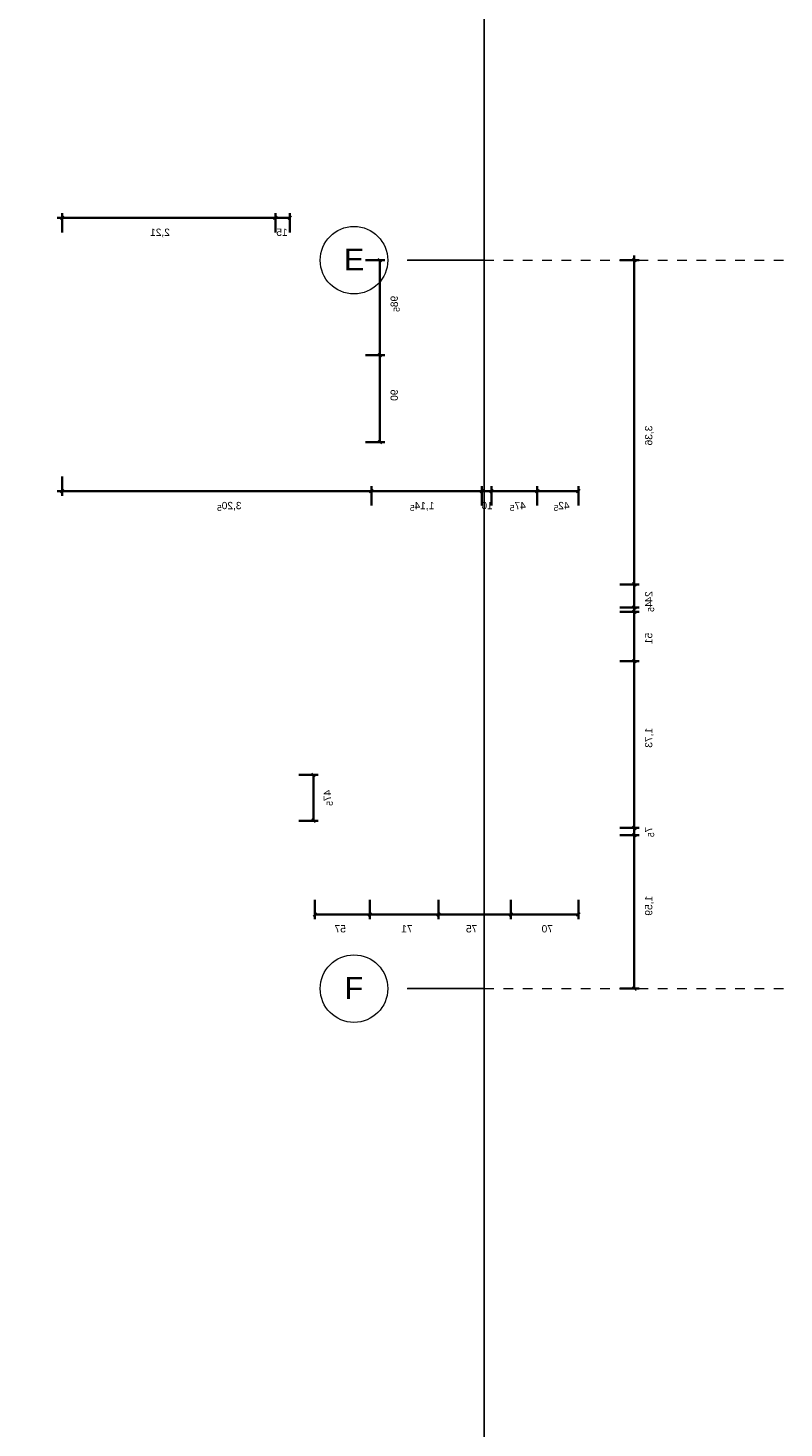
# Model space of a CAD drawing. Header units: metres. Extents: x -13 to 93, y -119 to 25.
# Tile 171 of 175: x -13.35 to -5.52, y -40.85 to -26.34. Entities that reach past the tile are written whole.
import ezdxf

# ---------------------------------------------------------------- set-up
doc = ezdxf.new("R2010")
doc.units = ezdxf.units.M
doc.header["$LTSCALE"] = 0.00508
doc.header["$PDMODE"] = 1
doc.header["$PDSIZE"] = -2
doc.linetypes.add('STYLE_06', pattern=[1.0537, 0.590515, -0.19684, 0.069505, -0.19684])
doc.layers.get('0').update_dxf_attribs({"lineweight": 18})
for name, color, linetype, lineweight in [('3-4-0 Innenwände', 7, 'Continuous', 35), ('Bemaßung', 7, 'Continuous', 18), ('Bemaßung-Achsen', 7, 'Continuous', 18), ('Plan-Achse', 1, 'STYLE_06', 18), ('Plan-Achsen-Text', 1, 'Continuous', 18)]:
    doc.layers.add(name, color=color, linetype=linetype, lineweight=lineweight)
doc.layers.get('0').freeze()
doc.styles.add('Arial', font='ARIAL.TTF')
doc.dimstyles.new('MTZ_200', dxfattribs={"dimtxt": 0.075762, "dimasz": 0.000706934, "dimexe": 0.001, "dimexo": 0.003, "dimgap": 0.0001, "dimtad": 1, "dimdec": 4, "dimzin": 11, "dimtxsty": 'Arial', "dimblk": 'VW_SLASH', "dimcen": 0, "dimdle": 0.001, "dimazin": 0, "dimtfac": 1, "dimtdec": 4, "dimtix": 1, "dimtmove": 0, "dimatfit": 0, "dimldrblk": 'VW_FILLEDARROW', "dimfxl": 0, "dimfrac": 2, "dimtolj": 1, "dimtzin": 11, "dimarcsym": 0})

# ---------------------------------------------------------------- blocks, each defined once
blk = doc.blocks.new('*D324')
at = {"layer": 'Bemaßung', "color": 0, "linetype": 'Continuous', "lineweight": -2}
for p, q in [((2.895, -1.74), (2.695, -1.74)), ((2.745, -1.79), (2.745, -1.74)), ((2.745, -1.74), (2.745, -2.215)), ((2.745, -2.215), (2.745, -2.165)), ((2.895, -2.215), (2.695, -2.215))]:
    blk.add_line(p, q, dxfattribs=at)
at = {"layer": 'Bemaßung', "color": 0, "linetype": 'Continuous', "lineweight": 20}
for p, q in [((2.763, -1.758), (2.727, -1.722)), ((2.727, -2.197), (2.763, -2.233))]:
    blk.add_line(p, q, dxfattribs=at)
at = {"layer": 'Defpoints', "color": 0, "lineweight": 0}
for p in [(2.745, -1.74), (2.938, -1.74), (3.508, -2.215)]:
    blk.add_point(p, dxfattribs=at)
at = {"layer": 'Bemaßung', "color": 0, "rotation": 90, "line_spacing_factor": 0.967741, "style": 'Arial'}
for s, insert, char_height, attachment_point in [('5', (2.607, -1.919), 0.0631, 2), ('47', (2.639, -2.06), 0.0758, 1)]:
    blk.add_mtext(s, dxfattribs=dict(at, insert=insert, char_height=char_height, attachment_point=attachment_point))
blk = doc.blocks.new('VW_FILLEDARROW')
at = {"color": 0, "lineweight": -2}
blk.add_solid([(0, 0), (0, 0), (0, 0)], dxfattribs=at)
blk = doc.blocks.new('VW_SLASH')
at = {"color": 0, "linetype": 'ByBlock', "lineweight": -2}
blk.add_line((0, 0), (-1, 0), dxfattribs=at)
at = {"color": 0, "linetype": 'ByBlock', "lineweight": 20}
blk.add_line((0, 0), (0, 0), dxfattribs=at)
blk = doc.blocks.new('*D342')
at = {"layer": 'Bemaßung', "color": 0, "linetype": 'Continuous', "lineweight": -2}
for p, q in [((1.45, -0.919), (1.45, -0.719)), ((2.16, -0.919), (2.16, -0.719)), ((1.45, -0.769), (1.4, -0.769)), ((2.16, -0.769), (1.45, -0.769)), ((2.21, -0.769), (2.16, -0.769))]:
    blk.add_line(p, q, dxfattribs=at)
at = {"layer": 'Bemaßung', "color": 0, "linetype": 'Continuous', "lineweight": 20}
for p, q in [((1.468, -0.751), (1.432, -0.786)), ((2.142, -0.786), (2.178, -0.751))]:
    blk.add_line(p, q, dxfattribs=at)
at = {"layer": 'Defpoints', "color": 0, "lineweight": 0}
for p in [(2.16, -0.769), (1.45, -1.59), (2.16, -1.665)]:
    blk.add_point(p, dxfattribs=at)
at = {"layer": 'Bemaßung', "color": 0, "insert": (1.717, -0.658), "char_height": 0.0758, "attachment_point": 1, "line_spacing_factor": 0.967741, "style": 'Arial'}
blk.add_mtext('71', dxfattribs=at)
blk = doc.blocks.new('*D343')
at = {"layer": 'Bemaßung', "color": 0, "linetype": 'Continuous', "lineweight": -2}
for p, q in [((2.16, -0.919), (2.16, -0.719)), ((2.73, -0.919), (2.73, -0.719)), ((2.21, -0.769), (2.16, -0.769)), ((2.16, -0.769), (2.73, -0.769)), ((2.73, -0.769), (2.68, -0.769))]:
    blk.add_line(p, q, dxfattribs=at)
at = {"layer": 'Bemaßung', "color": 0, "linetype": 'Continuous', "lineweight": 20}
for p, q in [((2.178, -0.751), (2.142, -0.786)), ((2.712, -0.786), (2.748, -0.751))]:
    blk.add_line(p, q, dxfattribs=at)
at = {"layer": 'Defpoints', "color": 0, "lineweight": 0}
for p in [(2.16, -0.769), (2.73, -1.515), (2.16, -1.665)]:
    blk.add_point(p, dxfattribs=at)
at = {"layer": 'Bemaßung', "color": 0, "insert": (2.409, -0.658), "char_height": 0.0758, "attachment_point": 1, "line_spacing_factor": 0.967741, "style": 'Arial'}
blk.add_mtext('57', dxfattribs=at)
blk = doc.blocks.new('*D344')
at = {"layer": 'Bemaßung', "color": 0, "linetype": 'Continuous', "lineweight": -2}
for p, q in [((0.7, -0.919), (0.7, -0.719)), ((1.45, -0.919), (1.45, -0.719)), ((0.75, -0.769), (0.7, -0.769)), ((0.7, -0.769), (1.45, -0.769)), ((1.45, -0.769), (1.4, -0.769))]:
    blk.add_line(p, q, dxfattribs=at)
at = {"layer": 'Bemaßung', "color": 0, "linetype": 'Continuous', "lineweight": 20}
for p, q in [((0.718, -0.751), (0.682, -0.786)), ((1.432, -0.786), (1.468, -0.751))]:
    blk.add_line(p, q, dxfattribs=at)
at = {"layer": 'Defpoints', "color": 0, "lineweight": 0}
for p in [(0.7, -0.769), (0.7, -1.515), (1.45, -1.59)]:
    blk.add_point(p, dxfattribs=at)
at = {"layer": 'Bemaßung', "color": 0, "insert": (1.047, -0.658), "char_height": 0.0758, "attachment_point": 1, "line_spacing_factor": 0.967741, "style": 'Arial'}
blk.add_mtext('75', dxfattribs=at)
blk = doc.blocks.new('*D345')
at = {"layer": 'Bemaßung', "color": 0, "linetype": 'Continuous', "lineweight": -2}
for p, q in [((0.425, -5.007), (0.425, -5.207)), ((0.9, -5.007), (0.9, -5.207)), ((0.475, -5.157), (0.425, -5.157)), ((0.425, -5.157), (0.9, -5.157)), ((0.9, -5.157), (0.544, -5.157)), ((0.9, -5.157), (0.85, -5.157))]:
    blk.add_line(p, q, dxfattribs=at)
at = {"layer": 'Bemaßung', "color": 0, "linetype": 'Continuous', "lineweight": 20}
for p, q in [((0.443, -5.139), (0.407, -5.174)), ((0.882, -5.174), (0.918, -5.139))]:
    blk.add_line(p, q, dxfattribs=at)
at = {"layer": 'Defpoints', "color": 0, "lineweight": 0}
for p in [(0.9, -4.325), (0.425, -4.425), (0.425, -5.157)]:
    blk.add_point(p, dxfattribs=at)
at = {"layer": 'Bemaßung', "color": 0, "line_spacing_factor": 0.967741, "style": 'Arial'}
for s, insert, char_height, attachment_point in [('47', (0.544, -5.045), 0.0758, 1), ('5', (0.686, -5.014), 0.0631, 2)]:
    blk.add_mtext(s, dxfattribs=dict(at, insert=insert, char_height=char_height, attachment_point=attachment_point))
blk = doc.blocks.new('*D346')
at = {"layer": 'Bemaßung', "color": 0, "linetype": 'Continuous', "lineweight": -2}
for p, q in [((0.9, -5.007), (0.9, -5.207)), ((1, -5.007), (1, -5.207)), ((0.9, -5.157), (0.8, -5.157)), ((0.9, -5.157), (1, -5.157)), ((1, -5.157), (1.1, -5.157))]:
    blk.add_line(p, q, dxfattribs=at)
at = {"layer": 'Bemaßung', "color": 0, "linetype": 'Continuous', "lineweight": 20}
for p, q in [((0.882, -5.174), (0.918, -5.139)), ((1.018, -5.139), (0.982, -5.174))]:
    blk.add_line(p, q, dxfattribs=at)
at = {"layer": 'Defpoints', "color": 0, "lineweight": 0}
for p in [(0.9, -4.325), (1, -4.43), (1, -5.157)]:
    blk.add_point(p, dxfattribs=at)
at = {"layer": 'Bemaßung', "color": 0, "insert": (0.887, -5.045), "char_height": 0.0758, "attachment_point": 1, "line_spacing_factor": 0.967741, "style": 'Arial'}
blk.add_mtext('10', dxfattribs=at)
blk = doc.blocks.new('*D347')
at = {"layer": 'Bemaßung', "color": 0, "linetype": 'Continuous', "lineweight": -2}
for p, q in [((1, -5.007), (1, -5.207)), ((2.145, -5.007), (2.145, -5.207)), ((1.05, -5.157), (1, -5.157)), ((1, -5.157), (2.145, -5.157)), ((2.145, -5.157), (2.095, -5.157))]:
    blk.add_line(p, q, dxfattribs=at)
at = {"layer": 'Bemaßung', "color": 0, "linetype": 'Continuous', "lineweight": 20}
for p, q in [((1.018, -5.139), (0.982, -5.174)), ((2.127, -5.174), (2.163, -5.139))]:
    blk.add_line(p, q, dxfattribs=at)
at = {"layer": 'Defpoints', "color": 0, "lineweight": 0}
for p in [(1, -4.43), (2.145, -4.494), (1, -5.157)]:
    blk.add_point(p, dxfattribs=at)
at = {"layer": 'Bemaßung', "color": 0, "line_spacing_factor": 0.967741, "style": 'Arial'}
for s, insert, char_height, attachment_point in [('1,14', (1.492, -5.045), 0.0758, 1), ('5', (1.722, -5.014), 0.0631, 2)]:
    blk.add_mtext(s, dxfattribs=dict(at, insert=insert, char_height=char_height, attachment_point=attachment_point))
blk = doc.blocks.new('*D348')
at = {"layer": 'Bemaßung', "color": 0, "linetype": 'Continuous', "lineweight": -2}
for p, q in [((-0.58, -3.95), (-0.58, -3.9)), ((-0.43, -3.95), (-0.63, -3.95)), ((-0.58, -4.19), (-0.58, -3.95)), ((-0.43, -4.19), (-0.63, -4.19)), ((-0.58, -4.24), (-0.58, -4.19))]:
    blk.add_line(p, q, dxfattribs=at)
at = {"layer": 'Bemaßung', "color": 0, "linetype": 'Continuous', "lineweight": 20}
for p, q in [((-0.562, -3.968), (-0.598, -3.932)), ((-0.598, -4.172), (-0.562, -4.208))]:
    blk.add_line(p, q, dxfattribs=at)
at = {"layer": 'Defpoints', "color": 0, "lineweight": 0}
for p in [(3.29, -3.95), (-0.58, -4.19), (3.29, -4.19)]:
    blk.add_point(p, dxfattribs=at)
at = {"layer": 'Bemaßung', "color": 0, "insert": (-0.691, -4.119), "char_height": 0.0758, "attachment_point": 1, "rotation": 90, "line_spacing_factor": 0.967741, "style": 'Arial'}
blk.add_mtext('24', dxfattribs=at)
blk = doc.blocks.new('*D349')
at = {"layer": 'Bemaßung', "color": 0, "linetype": 'Continuous', "lineweight": -2}
for p, q in [((-0.43, -3.905), (-0.63, -3.905)), ((-0.58, -3.95), (-0.58, -3.85)), ((-0.58, -3.95), (-0.58, -3.905)), ((-0.58, -3.905), (-0.58, -4.005)), ((-0.43, -3.95), (-0.63, -3.95))]:
    blk.add_line(p, q, dxfattribs=at)
at = {"layer": 'Bemaßung', "color": 0, "linetype": 'Continuous', "lineweight": 20}
for p, q in [((-0.562, -3.923), (-0.598, -3.887)), ((-0.598, -3.932), (-0.562, -3.968))]:
    blk.add_line(p, q, dxfattribs=at)
at = {"layer": 'Defpoints', "color": 0, "lineweight": 0}
for p in [(-0.58, -3.905), (0.9, -3.905), (3.29, -3.95)]:
    blk.add_point(p, dxfattribs=at)
at = {"layer": 'Bemaßung', "color": 0, "rotation": 90, "line_spacing_factor": 0.967741, "style": 'Arial'}
for s, insert, char_height, attachment_point in [('5', (-0.723, -3.929), 0.0631, 2), ('4', (-0.691, -4.012), 0.0758, 1)]:
    blk.add_mtext(s, dxfattribs=dict(at, insert=insert, char_height=char_height, attachment_point=attachment_point))
blk = doc.blocks.new('*D350')
at = {"layer": 'Bemaßung', "color": 0, "linetype": 'Continuous', "lineweight": -2}
for p, q in [((-0.43, -3.395), (-0.63, -3.395)), ((-0.58, -3.395), (-0.58, -3.345)), ((-0.58, -3.905), (-0.58, -3.395)), ((-0.43, -3.905), (-0.63, -3.905)), ((-0.58, -3.955), (-0.58, -3.905))]:
    blk.add_line(p, q, dxfattribs=at)
at = {"layer": 'Bemaßung', "color": 0, "linetype": 'Continuous', "lineweight": 20}
for p, q in [((-0.562, -3.413), (-0.598, -3.377)), ((-0.598, -3.887), (-0.562, -3.923))]:
    blk.add_line(p, q, dxfattribs=at)
at = {"layer": 'Defpoints', "color": 0, "lineweight": 0}
for p in [(0.9, -3.395), (-0.58, -3.905), (0.9, -3.905)]:
    blk.add_point(p, dxfattribs=at)
at = {"layer": 'Bemaßung', "color": 0, "insert": (-0.691, -3.688), "char_height": 0.0758, "attachment_point": 1, "rotation": 90, "line_spacing_factor": 0.967741, "style": 'Arial'}
blk.add_mtext('51', dxfattribs=at)
blk = doc.blocks.new('*D351')
at = {"layer": 'Bemaßung', "color": 0, "linetype": 'Continuous', "lineweight": -2}
for p, q in [((-0.43, -1.665), (-0.63, -1.665)), ((-0.58, -1.715), (-0.58, -1.665)), ((-0.58, -1.665), (-0.58, -3.395)), ((-0.43, -3.395), (-0.63, -3.395)), ((-0.58, -3.395), (-0.58, -3.345))]:
    blk.add_line(p, q, dxfattribs=at)
at = {"layer": 'Bemaßung', "color": 0, "linetype": 'Continuous', "lineweight": 20}
for p, q in [((-0.562, -1.683), (-0.598, -1.647)), ((-0.598, -3.377), (-0.562, -3.413))]:
    blk.add_line(p, q, dxfattribs=at)
at = {"layer": 'Defpoints', "color": 0, "lineweight": 0}
for p in [(-0.58, -1.665), (3.23, -1.665), (0.9, -3.395)]:
    blk.add_point(p, dxfattribs=at)
at = {"layer": 'Bemaßung', "color": 0, "insert": (-0.691, -2.703), "char_height": 0.0758, "attachment_point": 1, "rotation": 90, "line_spacing_factor": 0.967741, "style": 'Arial'}
blk.add_mtext('1,73', dxfattribs=at)
blk = doc.blocks.new('*D352')
at = {"layer": 'Bemaßung', "color": 0, "linetype": 'Continuous', "lineweight": 20}
for p, q in [((2.075, -5.683), (2.04, -5.647)), ((2.04, -6.547), (2.075, -6.583))]:
    blk.add_line(p, q, dxfattribs=at)
at = {"layer": 'Bemaßung', "color": 0, "linetype": 'Continuous', "lineweight": -2}
for p, q in [((2.207, -5.665), (2.007, -5.665)), ((2.057, -5.715), (2.057, -5.665)), ((2.057, -5.665), (2.057, -6.565)), ((2.057, -6.565), (2.057, -6.515)), ((2.207, -6.565), (2.007, -6.565))]:
    blk.add_line(p, q, dxfattribs=at)
at = {"layer": 'Defpoints', "color": 0, "lineweight": 0}
for p in [(2.057, -5.665), (2.976, -5.665), (2.926, -6.565)]:
    blk.add_point(p, dxfattribs=at)
at = {"layer": 'Bemaßung', "color": 0, "insert": (1.946, -6.21), "char_height": 0.0758, "attachment_point": 1, "rotation": 90, "line_spacing_factor": 0.967741, "style": 'Arial'}
blk.add_mtext('90', dxfattribs=at)
blk = doc.blocks.new('*D353')
at = {"layer": 'Bemaßung', "color": 0, "linetype": 'Continuous', "lineweight": -2}
for p, q in [((-0.43, -4.19), (-0.63, -4.19)), ((-0.58, -4.19), (-0.58, -4.14)), ((-0.58, -7.55), (-0.58, -4.19)), ((-0.43, -7.55), (-0.63, -7.55)), ((-0.58, -7.6), (-0.58, -7.55))]:
    blk.add_line(p, q, dxfattribs=at)
at = {"layer": 'Bemaßung', "color": 0, "linetype": 'Continuous', "lineweight": 20}
for p, q in [((-0.562, -4.208), (-0.598, -4.172)), ((-0.598, -7.532), (-0.562, -7.568))]:
    blk.add_line(p, q, dxfattribs=at)
at = {"layer": 'Defpoints', "color": 0, "lineweight": 0}
for p in [(3.64, -4.19), (-0.58, -7.55), (2.207, -7.55)]:
    blk.add_point(p, dxfattribs=at)
at = {"layer": 'Bemaßung', "color": 0, "insert": (-0.691, -5.836), "char_height": 0.0758, "attachment_point": 1, "rotation": 90, "line_spacing_factor": 0.967741, "style": 'Arial'}
blk.add_mtext('3,36', dxfattribs=at)
blk = doc.blocks.new('*D354')
at = {"layer": 'Bemaßung', "color": 0, "linetype": 'Continuous', "lineweight": -2}
for p, q in [((-0.43, -1.59), (-0.63, -1.59)), ((-0.58, -1.59), (-0.58, -1.49)), ((-0.58, -1.59), (-0.58, -1.665)), ((-0.43, -1.665), (-0.63, -1.665)), ((-0.58, -1.665), (-0.58, -1.765))]:
    blk.add_line(p, q, dxfattribs=at)
at = {"layer": 'Bemaßung', "color": 0, "linetype": 'Continuous', "lineweight": 20}
for p, q in [((-0.598, -1.572), (-0.562, -1.608)), ((-0.562, -1.683), (-0.598, -1.647))]:
    blk.add_line(p, q, dxfattribs=at)
at = {"layer": 'Defpoints', "color": 0, "lineweight": 0}
for p in [(3.23, -1.59), (-0.58, -1.665), (3.23, -1.665)]:
    blk.add_point(p, dxfattribs=at)
at = {"layer": 'Bemaßung', "color": 0, "rotation": 90, "line_spacing_factor": 0.967741, "style": 'Arial'}
for s, insert, char_height, attachment_point in [('5', (-0.723, -1.595), 0.0631, 2), ('7', (-0.691, -1.678), 0.0758, 1)]:
    blk.add_mtext(s, dxfattribs=dict(at, insert=insert, char_height=char_height, attachment_point=attachment_point))
blk = doc.blocks.new('*D355')
at = {"layer": 'Bemaßung', "color": 0, "linetype": 'Continuous', "lineweight": 20}
for p, q in [((3.008, -7.971), (2.972, -8.006)), ((3.122, -8.006), (3.158, -7.971))]:
    blk.add_line(p, q, dxfattribs=at)
at = {"layer": 'Bemaßung', "color": 0, "linetype": 'Continuous', "lineweight": -2}
for p, q in [((2.99, -7.839), (2.99, -8.039)), ((3.14, -7.839), (3.14, -8.039)), ((3.04, -7.989), (2.99, -7.989)), ((2.99, -7.989), (3.14, -7.989)), ((3.14, -7.989), (3.09, -7.989))]:
    blk.add_line(p, q, dxfattribs=at)
at = {"layer": 'Defpoints', "color": 0, "lineweight": 0}
for p in [(2.99, -5.665), (3.14, -5.665), (2.99, -7.989)]:
    blk.add_point(p, dxfattribs=at)
at = {"layer": 'Bemaßung', "color": 0, "insert": (3.012, -7.878), "char_height": 0.0758, "attachment_point": 1, "line_spacing_factor": 0.967741, "style": 'Arial'}
blk.add_mtext('15', dxfattribs=at)
blk = doc.blocks.new('*D356')
at = {"layer": 'Bemaßung', "color": 0, "linetype": 'Continuous', "lineweight": 20}
for p, q in [((-0.562, -0.018), (-0.598, 0.018)), ((-0.598, -1.572), (-0.562, -1.608))]:
    blk.add_line(p, q, dxfattribs=at)
at = {"layer": 'Bemaßung', "color": 0, "linetype": 'Continuous', "lineweight": -2}
for p, q in [((-0.43, 0), (-0.63, 0)), ((-0.58, -0.05), (-0.58, 0)), ((-0.58, 0), (-0.58, -1.59)), ((-0.43, -1.59), (-0.63, -1.59)), ((-0.58, -1.59), (-0.58, -1.54))]:
    blk.add_line(p, q, dxfattribs=at)
at = {"layer": 'Defpoints', "color": 0, "lineweight": 0}
for p in [(-0.58, 0), (5.92, 0), (3.3, -1.59)]:
    blk.add_point(p, dxfattribs=at)
at = {"layer": 'Bemaßung', "color": 0, "insert": (-0.691, -0.962), "char_height": 0.0758, "attachment_point": 1, "rotation": 90, "line_spacing_factor": 0.967741, "style": 'Arial'}
blk.add_mtext('1,59', dxfattribs=at)
blk = doc.blocks.new('*D357')
at = {"layer": 'Bemaßung', "color": 0, "linetype": 'Continuous', "lineweight": -2}
for p, q in [((0, -0.919), (0, -0.719)), ((0.7, -0.919), (0.7, -0.719)), ((0, -0.769), (0.05, -0.769)), ((0.7, -0.769), (0, -0.769)), ((0.65, -0.769), (0.7, -0.769))]:
    blk.add_line(p, q, dxfattribs=at)
at = {"layer": 'Bemaßung', "color": 0, "linetype": 'Continuous', "lineweight": 20}
for p, q in [((0.018, -0.751), (-0.018, -0.786)), ((0.682, -0.786), (0.718, -0.751))]:
    blk.add_line(p, q, dxfattribs=at)
at = {"layer": 'Defpoints', "color": 0, "lineweight": 0}
for p in [(0.7, -0.769), (0.7, -1.375), (0, -2.075)]:
    blk.add_point(p, dxfattribs=at)
at = {"layer": 'Bemaßung', "color": 0, "insert": (0.263, -0.658), "char_height": 0.0758, "attachment_point": 1, "line_spacing_factor": 0.967741, "style": 'Arial'}
blk.add_mtext('70', dxfattribs=at)
blk = doc.blocks.new('*D358')
at = {"layer": 'Bemaßung', "color": 0, "linetype": 'Continuous', "lineweight": -2}
for p, q in [((0, -5.007), (0, -5.207)), ((0.425, -5.007), (0.425, -5.207)), ((0, -5.157), (0.05, -5.157)), ((0, -5.157), (0.256, -5.157)), ((0.425, -5.157), (0, -5.157)), ((0.375, -5.157), (0.425, -5.157))]:
    blk.add_line(p, q, dxfattribs=at)
at = {"layer": 'Bemaßung', "color": 0, "linetype": 'Continuous', "lineweight": 20}
for p, q in [((0.018, -5.139), (-0.018, -5.174)), ((0.407, -5.174), (0.443, -5.139))]:
    blk.add_line(p, q, dxfattribs=at)
at = {"layer": 'Defpoints', "color": 0, "lineweight": 0}
for p in [(0.425, -4.275), (0, -4.415), (0.425, -5.157)]:
    blk.add_point(p, dxfattribs=at)
at = {"layer": 'Bemaßung', "color": 0, "line_spacing_factor": 0.967741, "style": 'Arial'}
for s, insert, char_height, attachment_point in [('42', (0.09, -5.045), 0.0758, 1), ('5', (0.232, -5.014), 0.0631, 2)]:
    blk.add_mtext(s, dxfattribs=dict(at, insert=insert, char_height=char_height, attachment_point=attachment_point))
blk = doc.blocks.new('*D359')
at = {"layer": 'Bemaßung', "color": 0, "linetype": 'Continuous', "lineweight": 20}
for p, q in [((3.158, -7.971), (3.122, -8.006)), ((5.332, -8.006), (5.368, -7.971))]:
    blk.add_line(p, q, dxfattribs=at)
at = {"layer": 'Bemaßung', "color": 0, "linetype": 'Continuous', "lineweight": -2}
for p, q in [((3.14, -7.839), (3.14, -8.039)), ((5.35, -7.839), (5.35, -8.039)), ((3.09, -7.989), (3.14, -7.989)), ((3.14, -7.989), (5.35, -7.989)), ((5.35, -7.989), (5.4, -7.989))]:
    blk.add_line(p, q, dxfattribs=at)
at = {"layer": 'Defpoints', "color": 0, "lineweight": 0}
for p in [(5.35, -4.87), (3.14, -5.665), (3.14, -7.989)]:
    blk.add_point(p, dxfattribs=at)
at = {"layer": 'Bemaßung', "color": 0, "insert": (4.232, -7.878), "char_height": 0.0758, "attachment_point": 1, "line_spacing_factor": 0.967741, "style": 'Arial'}
blk.add_mtext('2,21', dxfattribs=at)
blk = doc.blocks.new('*D360')
at = {"layer": 'Bemaßung', "color": 0, "linetype": 'Continuous', "lineweight": -2}
for p, q in [((2.207, -6.565), (2.007, -6.565)), ((2.057, -6.615), (2.057, -6.565)), ((2.057, -6.565), (2.057, -7.55)), ((2.057, -7.55), (2.057, -7.5)), ((2.207, -7.55), (2.007, -7.55))]:
    blk.add_line(p, q, dxfattribs=at)
at = {"layer": 'Bemaßung', "color": 0, "linetype": 'Continuous', "lineweight": 20}
for p, q in [((2.075, -6.583), (2.04, -6.547)), ((2.04, -7.532), (2.075, -7.568))]:
    blk.add_line(p, q, dxfattribs=at)
at = {"layer": 'Defpoints', "color": 0, "lineweight": 0}
for p in [(2.057, -6.565), (3.29, -6.565), (3.11, -7.55)]:
    blk.add_point(p, dxfattribs=at)
at = {"layer": 'Bemaßung', "color": 0, "rotation": 90, "line_spacing_factor": 0.967741, "style": 'Arial'}
for s, insert, char_height, attachment_point in [('5', (1.914, -7.039), 0.0631, 2), ('98', (1.946, -7.181), 0.0758, 1)]:
    blk.add_mtext(s, dxfattribs=dict(at, insert=insert, char_height=char_height, attachment_point=attachment_point))
blk = doc.blocks.new('*D361')
at = {"layer": 'Bemaßung', "color": 0, "linetype": 'Continuous', "lineweight": -2}
for p, q in [((2.145, -5.007), (2.145, -5.207)), ((2.145, -5.157), (2.095, -5.157)), ((5.35, -5.157), (2.145, -5.157)), ((5.35, -5.307), (5.35, -5.107)), ((5.4, -5.157), (5.35, -5.157))]:
    blk.add_line(p, q, dxfattribs=at)
at = {"layer": 'Bemaßung', "color": 0, "linetype": 'Continuous', "lineweight": 20}
for p, q in [((2.163, -5.139), (2.127, -5.174)), ((5.332, -5.174), (5.368, -5.139))]:
    blk.add_line(p, q, dxfattribs=at)
at = {"layer": 'Defpoints', "color": 0, "lineweight": 0}
for p in [(2.145, -4.494), (5.35, -5.157), (5.35, -7.989)]:
    blk.add_point(p, dxfattribs=at)
at = {"layer": 'Bemaßung', "color": 0, "line_spacing_factor": 0.967741, "style": 'Arial'}
for s, insert, char_height, attachment_point in [('3,20', (3.49, -5.045), 0.0758, 1), ('5', (3.72, -5.014), 0.0631, 2)]:
    blk.add_mtext(s, dxfattribs=dict(at, insert=insert, char_height=char_height, attachment_point=attachment_point))
blk = doc.blocks.new('*D1325')
at = {"layer": 'Bemaßung-Achsen', "color": 0, "lineweight": -2}
for p, q in [((-9.422, -36.3), (-8.624, -36.3)), ((-8.625, -36.301), (-8.625, -46.699)), ((-9.422, -46.7), (-8.624, -46.7))]:
    blk.add_line(p, q, dxfattribs=at)
at = {"layer": 'Defpoints', "color": 0, "lineweight": 0}
for p in [(-9.425, -36.3), (-9.425, -46.7), (-8.625, -46.7)]:
    blk.add_point(p, dxfattribs=at)
at = {"layer": 'Bemaßung-Achsen', "color": 0, "lineweight": -2, "xscale": 0.00070693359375, "yscale": 0.00070693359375, "zscale": 0.00070693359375}
for p, rotation in [((-8.625, -36.3), 90), ((-8.625, -46.7), 270)]:
    blk.add_blockref('VW_SLASH', p, dxfattribs=dict(at, rotation=rotation))
at = {"layer": 'Bemaßung-Achsen', "color": 0, "insert": (-8.631, -41.5), "char_height": 0.00303, "attachment_point": 5, "rotation": 90, "style": 'Arial'}
blk.add_mtext('\\A1;520m', dxfattribs=at)
blk = doc.blocks.new('*D1326')
at = {"layer": 'Bemaßung-Achsen', "color": 0, "lineweight": -2}
for p, q in [((-9.422, -28.75), (-8.624, -28.75)), ((-8.625, -28.751), (-8.625, -36.299)), ((-9.422, -36.3), (-8.624, -36.3))]:
    blk.add_line(p, q, dxfattribs=at)
at = {"layer": 'Defpoints', "color": 0, "lineweight": 0}
for p in [(-9.425, -28.75), (-9.425, -36.3), (-8.625, -36.3)]:
    blk.add_point(p, dxfattribs=at)
at = {"layer": 'Bemaßung-Achsen', "color": 0, "lineweight": -2, "xscale": 0.00070693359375, "yscale": 0.00070693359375, "zscale": 0.00070693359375}
for p, rotation in [((-8.625, -28.75), 90), ((-8.625, -36.3), 270)]:
    blk.add_blockref('VW_SLASH', p, dxfattribs=dict(at, rotation=rotation))
at = {"layer": 'Bemaßung-Achsen', "color": 0, "insert": (-8.632, -32.525), "char_height": 0.00303, "attachment_point": 5, "rotation": 90, "style": 'Arial'}
blk.add_mtext('\\A1;377,5m', dxfattribs=at)
blk = doc.blocks.new('*D1327')
at = {"layer": 'Bemaßung-Achsen', "color": 0, "lineweight": -2}
for p, q in [((-9.422, -25.5), (-8.624, -25.5)), ((-8.625, -25.501), (-8.625, -28.749)), ((-9.422, -28.75), (-8.624, -28.75))]:
    blk.add_line(p, q, dxfattribs=at)
at = {"layer": 'Defpoints', "color": 0, "lineweight": 0}
for p in [(-9.425, -25.5), (-9.425, -28.75), (-8.625, -28.75)]:
    blk.add_point(p, dxfattribs=at)
at = {"layer": 'Bemaßung-Achsen', "color": 0, "lineweight": -2, "xscale": 0.00070693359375, "yscale": 0.00070693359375, "zscale": 0.00070693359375}
for p, rotation in [((-8.625, -25.5), 90), ((-8.625, -28.75), 270)]:
    blk.add_blockref('VW_SLASH', p, dxfattribs=dict(at, rotation=rotation))
at = {"layer": 'Bemaßung-Achsen', "color": 0, "insert": (-8.632, -27.125), "char_height": 0.00303, "attachment_point": 5, "rotation": 90, "style": 'Arial'}
blk.add_mtext('\\A1;162,5m', dxfattribs=at)
blk = doc.blocks.new('kern_h-gross+d-normal (2D)')
at = {"layer": 'Bemaßung', "color": 7, "linetype": 'Continuous', "lineweight": 18}
for base, p1, p2, override, picture, middle in [((-0.5801464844, 0), (3.3, -1.59), (5.92, 0), {"dimtxt": 0.001515, "dimgap": 0.01, "dimdec": 8, "dimlfac": 50, "dimpost": '<>m', "dimtxsty": 'Arial', "dimtmove": 2}, '*D356', (-0.5901464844, 0.8597847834)), ((-0.58014648, -1.665), (0.9, -3.395), (3.23, -1.665), {"dimtxt": 0.001515, "dimgap": 0.01, "dimdec": 3, "dimlfac": 50, "dimpost": '<>m', "dimtxsty": 'Arial', "dimtmove": 2}, '*D351', (-0.59014648, -0.7295109)), ((-0.58014648, -1.665), (3.23, -1.59), (3.23, -1.665), {"dimtxt": 0.001515, "dimgap": 0.01, "dimdec": 3, "dimlfac": 50, "dimpost": '<>m', "dimtxsty": 'Arial', "dimtmove": 2}, '*D354', (-0.59014648, -1.62444411)), ((-0.58014648, -3.905), (0.9, -3.395), (0.9, -3.905), {"dimtxt": 0.001515, "dimgap": 0.01, "dimdec": 3, "dimlfac": 50, "dimpost": '<>m', "dimtxsty": 'Arial', "dimtmove": 2}, '*D350', (-0.59014648, -3.62921998)), ((-0.58014648, -3.905), (3.29, -3.95), (0.9, -3.905), {"dimtxt": 0.001515, "dimgap": 0.01, "dimdec": 3, "dimlfac": 50, "dimpost": '<>m', "dimtxsty": 'Arial', "dimtix": 0, "dimtmove": 2}, '*D349', (-0.59014648, -3.905)), ((-0.58014648, -4.19), (3.29, -3.95), (3.29, -4.19), {"dimtxt": 0.001515, "dimgap": 0.01, "dimdec": 3, "dimlfac": 50, "dimpost": '<>m', "dimtxsty": 'Arial', "dimtmove": 2}, '*D348', (-0.59014648, -4.06022116)), ((-0.58014648, -7.55), (3.63985352, -4.19), (2.20724185, -7.55), {"dimtxt": 0.001515, "dimgap": 0.01, "dimdec": 3, "dimlfac": 50, "dimpost": '<>m', "dimtxsty": 'Arial', "dimtmove": 2}, '*D353', (-0.59014648, -5.73309631)), ((2.05724185, -5.665), (2.92585417, -6.565), (2.97627447, -5.665), {"dimtxt": 0.001515, "dimgap": 0.01, "dimdec": 3, "dimlfac": 50, "dimpost": '<>m', "dimtxsty": 'Arial', "dimtmove": 2}, '*D352', (2.04724185, -5.17832937)), ((2.0572418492, -6.565), (3.11, -7.55), (3.29, -6.565), {"dimtxt": 0.001515, "dimgap": 0.01, "dimdec": 8, "dimlfac": 50, "dimpost": '<>m', "dimtxsty": 'Arial', "dimtmove": 2}, '*D360', (2.0472418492, -6.0323660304))]:
    dim = blk.add_linear_dim(base=base, p1=p1, p2=p2, angle=90, dimstyle='MTZ_200', override=override, dxfattribs=at)
    dim.commit()
    dim.dimension.update_dxf_attribs({"geometry": picture, "text_midpoint": middle, "dimtype": 160})
for base, p1, p2, override, picture, middle in [((0.7, -0.7686771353), (0, -2.075047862), (0.7, -1.375047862), {"dimtxt": 0.001515, "dimgap": 0.01, "dimdec": 8, "dimlfac": 50, "dimpost": '<>m', "dimtxsty": 'Arial', "dimtmove": 2}, '*D357', (1.0785216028, -0.7586771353)), ((0.7, -0.76867714), (1.45, -1.59), (0.7, -1.515), {"dimtxt": 0.001515, "dimgap": 0.01, "dimdec": 3, "dimlfac": 50, "dimpost": '<>m', "dimtxsty": 'Arial', "dimtmove": 2}, '*D344', (0.29444114, -0.75867714)), ((2.16, -0.76867714), (1.45, -1.59), (2.16, -1.665), {"dimtxt": 0.001515, "dimgap": 0.01, "dimdec": 3, "dimlfac": 50, "dimpost": '<>m', "dimtxsty": 'Arial', "dimtmove": 2}, '*D342', (1.77607095, -0.75867714)), ((2.16, -0.76867714), (2.73, -1.515), (2.16, -1.665), {"dimtxt": 0.001515, "dimgap": 0.01, "dimdec": 3, "dimlfac": 50, "dimpost": '<>m', "dimtxsty": 'Arial', "dimtmove": 2}, '*D343', (1.85177527, -0.75867714)), ((0.425, -5.15665109), (0.9, -4.32548454), (0.425, -4.42504786), {"dimtxt": 0.001515, "dimgap": 0.01, "dimdec": 3, "dimlfac": 50, "dimpost": '<>m', "dimtxsty": 'Arial', "dimtix": 0, "dimtmove": 2}, '*D345', (-0.24014648, -5.14665109)), ((0.425, -5.1566510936), (0, -4.415), (0.425, -4.275047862), {"dimtxt": 0.001515, "dimgap": 0.01, "dimdec": 8, "dimlfac": 50, "dimpost": '<>m', "dimtxsty": 'Arial', "dimtix": 0, "dimtmove": 2}, '*D358', (0.9398535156, -5.1466510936)), ((1, -5.15665109), (0.9, -4.32548454), (1, -4.43), {"dimtxt": 0.001515, "dimgap": 0.01, "dimdec": 3, "dimlfac": 50, "dimpost": '<>m', "dimtxsty": 'Arial', "dimtmove": 2}, '*D346', (0.94592549, -5.14665109)), ((1, -5.15665109), (2.145, -4.49414583), (1, -4.43), {"dimtxt": 0.001515, "dimgap": 0.01, "dimdec": 3, "dimlfac": 50, "dimpost": '<>m', "dimtxsty": 'Arial', "dimtmove": 2}, '*D347', (0.38084681, -5.14665109)), ((5.35, -5.15665109), (2.145, -4.49414583), (5.35, -7.98867714), {"dimtxt": 0.001515, "dimgap": 0.01, "dimdec": 3, "dimlfac": 50, "dimpost": '<>m', "dimtxsty": 'Arial', "dimtmove": 2}, '*D361', (3.6169118, -5.14665109)), ((3.14, -7.9886771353), (5.35, -4.87), (3.14, -5.665), {"dimtxt": 0.001515, "dimgap": 0.01, "dimdec": 8, "dimlfac": 50, "dimpost": '<>m', "dimtxsty": 'Arial', "dimtmove": 2}, '*D359', (4.3350467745, -7.9786771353)), ((2.99, -7.98867714), (3.14, -5.665), (2.99, -5.665), {"dimtxt": 0.001515, "dimgap": 0.01, "dimdec": 3, "dimlfac": 50, "dimpost": '<>m', "dimtxsty": 'Arial', "dimtmove": 2}, '*D355', (2.90888823, -7.97867714))]:
    dim = blk.add_linear_dim(base=base, p1=p1, p2=p2, dimstyle='MTZ_200', override=override, dxfattribs=at)
    dim.commit()
    dim.dimension.update_dxf_attribs({"geometry": picture, "text_midpoint": middle, "dimtype": 160})
dim = blk.add_linear_dim(base=(2.74485352, -1.74), p1=(3.50772562, -2.215), p2=(2.93772562, -1.74), angle=90, dimstyle='MTZ_200', override={"dimtxt": 0.001515, "dimgap": 0.005, "dimdec": 3, "dimlfac": 50, "dimpost": '<>m', "dimtxsty": 'Arial', "dimtmove": 2}, dxfattribs=at)
dim.commit()
dim.dimension.update_dxf_attribs({"geometry": '*D324', "text_midpoint": (2.74485352, -1.5025)})

msp = doc.modelspace()

# ---------------------------------------------------------------- block references
at = {"layer": '3-4-0 Innenwände', "color": 7, "xscale": -1, "rotation": 180}
msp.add_blockref('kern_h-gross+d-normal (2D)', (7.65, -36.3), dxfattribs=at)

# ---------------------------------------------------------------- next in the draw order: linework, layer by layer
at = {"layer": 'Plan-Achse'}
for p, q in [((-9.42493716, -28.75), (50.475, -28.75)), ((-9.42493716, -36.3), (50.475, -36.3))]:
    msp.add_line(p, q, dxfattribs=at)
at = {"layer": 'Plan-Achsen-Text', "color": 1, "lineweight": 18}
for centre in [(-9.97493716, -28.75), (-9.97493716, -36.3)]:
    msp.add_circle(centre, 0.35, dxfattribs=at)

# ---------------------------------------------------------------- next in the draw order: texts
at = {"layer": 'Plan-Achsen-Text', "char_height": 0.227286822, "attachment_point": 1, "line_spacing_factor": 0.967741, "style": 'Arial'}
for s, insert in [('{\\C1;\\lE}', (-10.07971216, -28.62907568)), ('{\\C1;\\lF}', (-10.07177467, -36.17907568))]:
    msp.add_mtext(s, dxfattribs=dict(at, insert=insert))

# ---------------------------------------------------------------- next in the draw order: dimensions: what is measured, and where the dimension line sits
at = {"layer": 'Bemaßung-Achsen'}
for base, p1, p2, picture, middle in [((-8.6249371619, -28.75), (-9.4249371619, -25.5), (-9.4249371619, -28.75), '*D1327', (-8.6317583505, -27.125)), ((-8.6249371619, -36.3), (-9.4249371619, -28.75), (-9.4249371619, -36.3), '*D1326', (-8.6317583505, -32.525)), ((-8.6249371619, -46.7), (-9.4249371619, -36.3), (-9.4249371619, -46.7), '*D1325', (-8.6314844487, -41.5))]:
    dim = msp.add_linear_dim(base=base, p1=p1, p2=p2, angle=90, dimstyle='MTZ_200', override={"dimtxt": 0.00303, "dimgap": 0.005, "dimdec": 8, "dimlfac": 50, "dimpost": '<>m', "dimtxsty": 'Arial', "dimtmove": 2}, dxfattribs=at)
    dim.commit()
    dim.dimension.update_dxf_attribs({"geometry": picture, "text_midpoint": middle})

doc.saveas('drawing.dxf')
